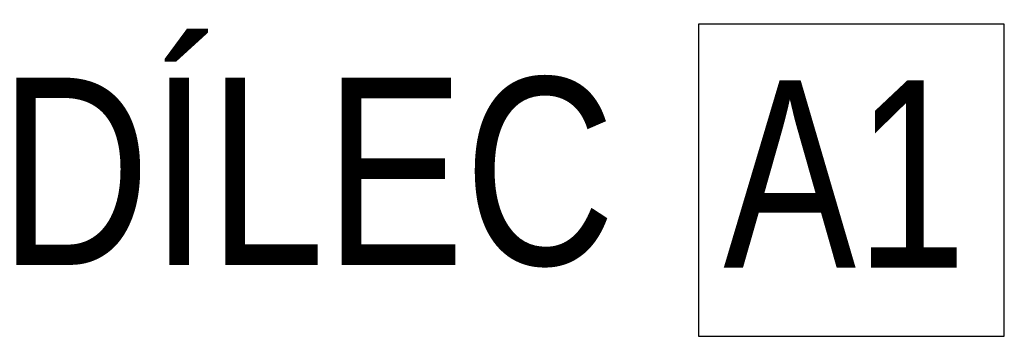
# Model space of a CAD drawing. Header units: millimetres. Extents: x 343 to 29776, y -61286 to -49226.
# Tile 17 of 19: x 27966 to 28702, y -56265 to -56028. Entities that reach past the tile are written whole.
import ezdxf

# ---------------------------------------------------------------- set-up
doc = ezdxf.new("R2010")
doc.units = ezdxf.units.MM
doc.layers.add('XR$1$VÝKRES (Z5) - REV. DVÍŘKA_1', color=7, linetype='Continuous', lineweight=25)
doc.styles.add('ARIAL', font='ARIAL.TTF')

msp = doc.modelspace()

# ---------------------------------------------------------------- linework, layer by layer
at = {"layer": 'XR$1$VÝKRES (Z5) - REV. DVÍŘKA_1', "color": 7, "linetype": 'Continuous', "lineweight": 25}
msp.add_lwpolyline([(28473.5, -56264.52), (28702.21, -56264.52), (28702.21, -56031.18), (28473.5, -56031.18), (28473.5, -56264.52)], dxfattribs=at)
msp.add_lwpolyline([(28473.5, -56264.52), (28702.21, -56264.52), (28702.21, -56031.18), (28473.5, -56031.18), (28473.5, -56264.52)], dxfattribs=at)

# ---------------------------------------------------------------- texts
at = {"layer": 'XR$1$VÝKRES (Z5) - REV. DVÍŘKA_1', "color": 7, "linetype": 'Continuous', "lineweight": 25, "char_height": 140, "attachment_point": 7, "style": 'ARIAL'}
for s, insert, width in [('\\W0.80;DÍLEC ', (27950.53, -56213.18), 560.2056), ('\\W0.80;DÍLEC ', (27950.53, -56213.18), 560.2056), ('\\W0.76;A1', (28492.17, -56213.18), 244.5838), ('\\W0.76;A1', (28492.17, -56213.18), 244.5838)]:
    msp.add_mtext(s, dxfattribs=dict(at, insert=insert, width=width))

doc.saveas('drawing.dxf')
